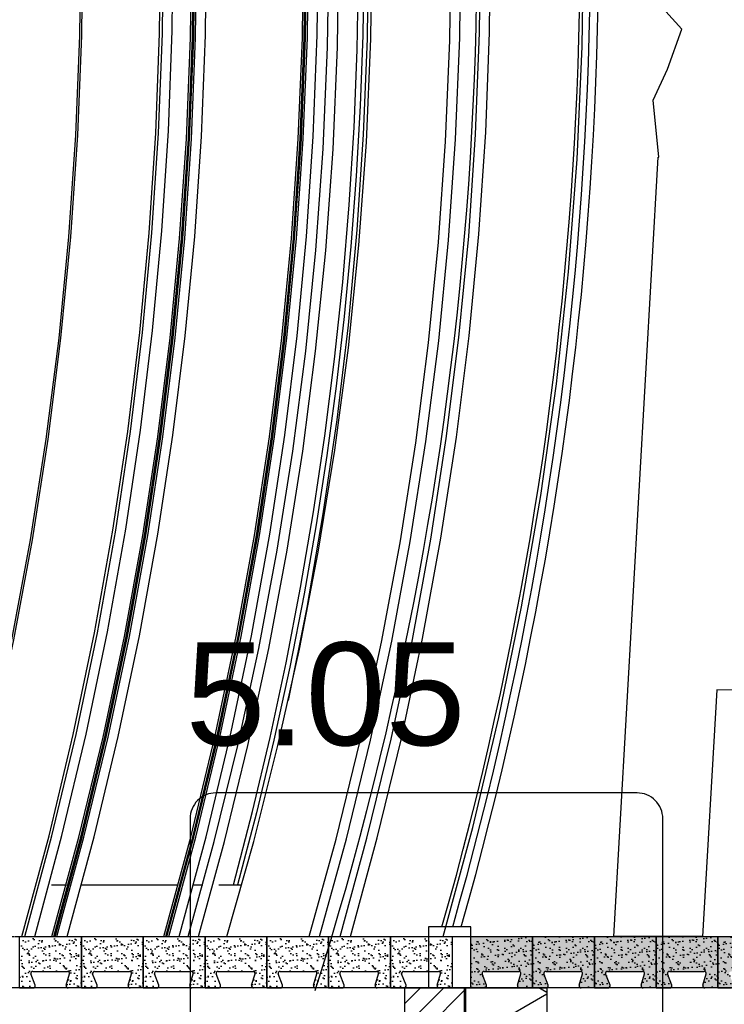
# Model space of a CAD drawing. Header units: metres. Extents: x 135527 to 1530300, y -118103 to -69281.
# Tile 40 of 89: x 148225 to 148909, y -91746 to -90790. Entities that reach past the tile are written whole.
import ezdxf
from ezdxf.enums import TextEntityAlignment as Align

# ---------------------------------------------------------------- set-up
doc = ezdxf.new("R2010")
doc.units = ezdxf.units.M
doc.header["$LTSCALE"] = 0.1
doc.header["$PDMODE"] = 35
for name, pattern in [('DASHDOT2', [12.7, 6.35, -3.175, 0, -3.175]), ('HIDDEN', [0.375, 0.25, -0.125]), ('HIDDEN2', [4.7625, 3.175, -1.5875])]:
    doc.linetypes.add(name, pattern=pattern)
doc.layers.get('DEFPOINTS').update_dxf_attribs({"color": 6})
for name, color, linetype in [('_01-STRAMIENEN', 8, 'DASHDOT2'), ('_02-SECTION', 2, 'Continuous'), ('_02-section-thick', 3, 'Continuous'), ('_02Constructie', 2, 'Continuous'), ('_03-PROJECTION', 1, 'Continuous'), ('_04-HIDDEN', 7, 'HIDDEN2'), ('_04-plafond', 252, 'HIDDEN2'), ('_05text100', 8, 'Continuous'), ('_05text50', 8, 'Continuous'), ('_06-DIMENSIONS', 7, 'Continuous'), ('_09-HATCH', 7, 'Continuous')]:
    doc.layers.add(name, color=color, linetype=linetype)
doc.layers.add('_07Mensen', color=8, linetype='Continuous', transparency=0.5)
doc.styles.add('NIOstandard', font='arial.ttf')
doc.dimstyles.new('NIO-50-KLEIN', dxfattribs={"dimtxt": 100, "dimasz": 10, "dimexe": 2, "dimexo": 5, "dimgap": 10, "dimtad": 1, "dimdec": 0, "dimzin": 0, "dimdsep": 46, "dimtxsty": 'NIOstandard', "dimblk1": 'MAATSTR', "dimblk2": 'MAATSTR', "dimsah": 1, "dimcen": 0, "dimdle": 1.5, "dimse1": 1, "dimse2": 1, "dimclrd": 7, "dimclre": 256, "dimclrt": 256, "dimazin": 0, "dimtfac": 1, "dimtdec": 0, "dimtofl": 0, "dimtmove": 1, "dimatfit": 2, "dimldrblk": 'MAATSTR', "dimfxl": 1, "dimtvp": 1, "dimtolj": 1, "dimtzin": 0, "dimarcsym": 0})

# ---------------------------------------------------------------- blocks, each defined once
blk = doc.blocks.new('*U225')
at = {"layer": '_04-HIDDEN', "color": 252, "ltscale": 10}
blk.add_circle((0, 2716.35), 4150, dxfattribs=at)
blk = doc.blocks.new('*U397')
at = {"layer": '_01-STRAMIENEN', "color": 253, "linetype": 'HIDDEN', "ltscale": 40}
blk.add_lwpolyline([(-9973.61, 2655), (1244.5, 2655)], dxfattribs=at)
blk = doc.blocks.new('luifel')
at = {"layer": '_02-section-thick'}
for centre, radius, start, end in [((-165.78, -4162.22), 4165.23, 48.94657, 90.78763), ((-170.85, -4182), 4175.48, 49.09146, 92.07252)]:
    blk.add_arc(centre, radius, start, end, dxfattribs=at)
at = {"layer": '_02Constructie'}
blk.add_arc((-113.96, -4041.93), 3933.54, 48.2099, 91.83162, dxfattribs=at)
blk = doc.blocks.new('*U279')
at = {"layer": '_09-HATCH', "ltscale": 10}
h = blk.add_hatch(dxfattribs=at)
h.set_pattern_fill('NET3', color=256, scale=25.2, style=0)
h.set_pattern_definition([(0, (-77102.8, 0), (0, 80.01), []), (60, (-77102.8, 0), (-69.29069, 40.005), []), (120, (-77102.8, 0), (-69.29069, -40.005), [])])
h.paths.add_polyline_path([(-15967.84, 0), (-15695.84, 0), (-15695.84, 80), (-15967.84, 80)])
at = {"layer": '_02-SECTION', "color": 1}
blk.add_lwpolyline([(-15967.84, 0), (-15695.84, 0), (-15695.84, 80), (-15967.84, 80)], close=True, dxfattribs=at)
blk = doc.blocks.new('*U410')
at = {"layer": '_05text50', "color": 4}
blk.add_lwpolyline([(25, -589.92), (433.96, -589.92, 0.414214), (458.96, -564.92), (458.96, -25, 0.414214), (433.96, 0), (25, 0, 0.414214), (0, -25), (0, -564.92, 0.414214)], format="xyb", close=True, dxfattribs=at)
at = {"layer": '_05text50', "style": 'NIOstandard'}
blk.add_attdef('DET', text='', height=100, dxfattribs=at).set_placement((131.51, 16.26), align=Align.BOTTOM_CENTER)
blk = doc.blocks.new('MAATSTR')
at = {"linetype": 'Continuous'}
for p, q in [((0, 5), (0, -5)), ((-4.167, 0), (4.167, 0))]:
    blk.add_line(p, q, dxfattribs=at)
at = {"linetype": 'Continuous', "const_width": 1.5}
blk.add_lwpolyline([(-0.75, 0, 1), (0.75, 0, 1)], format="xyb", close=True, dxfattribs=at)
blk = doc.blocks.new('*D356')
at = {"layer": '_06-DIMENSIONS', "color": 7, "lineweight": -2, "transparency": 16777216}
for p, q in [((149684.95, -91351.69), (149285.39, -91351.69)), ((149806.49, -91605.96), (149684.95, -91351.69))]:
    blk.add_line(p, q, dxfattribs=at)
blk.add_arc((149899.83, -91680.21), 119.27, 107.80521, 175.19479, dxfattribs=at)
at = {"layer": 'DEFPOINTS', "color": 0, "transparency": 16777216}
for p in [(149672.08, -90693.7), (149792.33, -91628.54), (140462.92, -91680.21), (151681.03, -91680.21), (149914.12, -91742.12)]:
    blk.add_point(p, dxfattribs=at)
at = {"layer": '_06-DIMENSIONS', "color": 7, "lineweight": -2, "transparency": 16777216, "xscale": 10, "yscale": 10, "zscale": 10}
for p, rotation in [((149873, -91563.99), 15.40260602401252), ((149780.56, -91680.21), 267.5973939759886)]:
    blk.add_blockref('MAATSTR', p, dxfattribs=dict(at, rotation=rotation))
at = {"layer": '_06-DIMENSIONS', "transparency": 16777216, "insert": (149480.17, -91290.63), "char_height": 100, "attachment_point": 5, "style": 'NIOstandard'}
blk.add_mtext('\\A1;77.00°', dxfattribs=at)
blk = doc.blocks.new('aanzichtAA')
at = {"layer": '_03-PROJECTION', "color": 254}
for points in [[(6230.56, 3455.16), (6256.91, 3550.46), (6280.5, 3646.48), (6301.33, 3743.14), (6319.36, 3840.36), (6334.61, 3938.16), (6347.04, 4036.35), (6356.65, 4134.86), (6363.42, 4233.61), (6367.29, 4330.27), (6368.45, 4427.01), (6366.89, 4523.74), (6362.62, 4620.39), (6355.48, 4718.63), (6345.54, 4816.62), (6332.8, 4914.29), (6317.27, 5011.55), (6298.88, 5108.74), (6277.7, 5205.35), (6253.75, 5301.32), (6227.05, 5396.56)], [(6232.38, 3455.16), (6258.73, 3550.46), (6282.32, 3646.48), (6303.15, 3743.14), (6321.18, 3840.36), (6336.43, 3938.16), (6348.86, 4036.35), (6358.47, 4134.86), (6365.24, 4233.61), (6369.11, 4330.27), (6370.27, 4427.01), (6368.72, 4523.74), (6364.44, 4620.39), (6357.31, 4718.63), (6347.36, 4816.62), (6334.62, 4914.29), (6319.09, 5011.55), (6300.7, 5108.74), (6279.52, 5205.35), (6255.57, 5301.32), (6228.87, 5396.56)], [(6311.04, 3455.16), (6337.36, 3552.8), (6360.85, 3651.15), (6381.51, 3750.14), (6399.31, 3849.69), (6413.69, 3945.62), (6425.42, 4041.9), (6434.5, 4138.48), (6440.92, 4235.27), (6444.67, 4332.32), (6445.74, 4429.44), (6444.14, 4526.55), (6439.87, 4623.58), (6432.81, 4721.65), (6423.03, 4819.48), (6410.51, 4917), (6395.28, 5014.13), (6377.61, 5109.45), (6357.32, 5204.25), (6334.42, 5298.45), (6308.93, 5391.99)], [(6313.77, 3455.16), (6340.09, 3552.8), (6363.58, 3651.15), (6384.24, 3750.14), (6402.04, 3849.69), (6416.42, 3945.62), (6428.16, 4041.9), (6437.24, 4138.48), (6443.65, 4235.27), (6447.4, 4332.32), (6448.48, 4429.44), (6446.88, 4526.55), (6442.6, 4623.58), (6435.55, 4721.65), (6425.76, 4819.48), (6413.25, 4917), (6398.01, 5014.13), (6380.34, 5109.45), (6360.05, 5204.25), (6337.15, 5298.45), (6311.66, 5391.99)], [(6323.61, 3455.16), (6349.92, 3553.09), (6373.4, 3651.74), (6394.03, 3751.02), (6411.81, 3850.85), (6426.15, 3947.06), (6437.84, 4043.62), (6446.87, 4140.47), (6453.23, 4237.54), (6456.91, 4334.86), (6457.91, 4432.25), (6456.23, 4529.63), (6451.87, 4626.92), (6444.72, 4725.26), (6434.82, 4823.35), (6422.2, 4921.13), (6406.85, 5018.53), (6389.05, 5114.09), (6368.63, 5209.14), (6345.59, 5303.58), (6319.96, 5397.35)], [(6340.2, 3455.16), (6366.39, 3551.56), (6389.82, 3648.67), (6410.46, 3746.4), (6428.3, 3844.69), (6442.92, 3940.52), (6454.88, 4036.72), (6464.16, 4133.21), (6470.77, 4229.93), (6474.73, 4328.11), (6475.92, 4426.37), (6474.36, 4524.62), (6470.04, 4622.78), (6462.9, 4721.49), (6452.97, 4819.95), (6440.26, 4918.09), (6424.78, 5015.84), (6406.52, 5113.15), (6385.51, 5209.91), (6361.77, 5306.03), (6335.32, 5401.44)], [(6342.02, 3455.16), (6368.22, 3551.56), (6391.65, 3648.67), (6412.29, 3746.4), (6430.13, 3844.69), (6444.75, 3940.52), (6456.7, 4036.72), (6465.99, 4133.21), (6472.6, 4229.93), (6476.55, 4328.11), (6477.75, 4426.37), (6476.19, 4524.62), (6471.87, 4622.78), (6464.73, 4721.49), (6454.8, 4819.95), (6442.09, 4918.09), (6426.6, 5015.84), (6408.35, 5113.15), (6387.34, 5209.91), (6363.6, 5306.03), (6337.15, 5401.44)], [(6343.24, 3455.16), (6369.44, 3551.56), (6392.87, 3648.67), (6413.51, 3746.4), (6431.35, 3844.69), (6445.97, 3940.52), (6457.92, 4036.72), (6467.21, 4133.21), (6473.82, 4229.93), (6477.77, 4328.11), (6478.97, 4426.37), (6477.41, 4524.62), (6473.09, 4622.78), (6465.95, 4721.49), (6456.02, 4819.95), (6443.31, 4918.09), (6427.82, 5015.84), (6409.57, 5113.15), (6388.56, 5209.91), (6364.82, 5306.03), (6338.37, 5401.44)], [(6345.07, 3455.16), (6371.27, 3551.56), (6394.69, 3648.67), (6415.34, 3746.4), (6433.18, 3844.69), (6447.79, 3940.52), (6459.75, 4036.72), (6469.04, 4133.21), (6475.64, 4229.93), (6479.6, 4328.11), (6480.8, 4426.37), (6479.24, 4524.62), (6474.92, 4622.78), (6467.78, 4721.49), (6457.85, 4819.95), (6445.14, 4918.09), (6429.65, 5015.84), (6411.39, 5113.15), (6390.39, 5209.91), (6366.65, 5306.03), (6340.19, 5401.44)], [(6355, 3455.16), (6381.19, 3551.85), (6404.6, 3649.24), (6425.22, 3747.27), (6443.03, 3845.84), (6457.62, 3941.95), (6469.53, 4038.42), (6478.77, 4135.19), (6485.31, 4232.18), (6489.21, 4330.63), (6490.33, 4429.16), (6488.68, 4527.68), (6484.27, 4626.12), (6477.04, 4725.09), (6467, 4823.82), (6454.17, 4922.22), (6438.57, 5020.23), (6420.19, 5117.79), (6399.04, 5214.8), (6375.16, 5311.17), (6348.56, 5406.82)], [(6448.78, 3455.16), (6474.98, 3551.56), (6498.41, 3648.67), (6519.05, 3746.4), (6536.89, 3844.69), (6551.51, 3940.52), (6563.46, 4036.72), (6572.75, 4133.21), (6579.36, 4229.93), (6583.32, 4328.11), (6584.51, 4426.37), (6582.95, 4524.62), (6578.63, 4622.78), (6571.49, 4721.49), (6561.56, 4819.95), (6548.85, 4918.09), (6533.36, 5015.84), (6515.11, 5113.15), (6494.1, 5209.91), (6470.36, 5306.03), (6443.91, 5401.44)], [(6450.61, 3455.16), (6476.81, 3551.56), (6500.24, 3648.67), (6520.88, 3746.4), (6538.72, 3844.69), (6553.34, 3940.52), (6565.29, 4036.72), (6574.58, 4133.21), (6581.19, 4229.93), (6585.14, 4328.11), (6586.34, 4426.37), (6584.78, 4524.62), (6580.46, 4622.78), (6573.32, 4721.49), (6563.39, 4819.95), (6550.68, 4918.09), (6535.19, 5015.84), (6516.94, 5113.15), (6495.93, 5209.91), (6472.19, 5306.03), (6445.74, 5401.44)], [(6451.83, 3455.16), (6478.03, 3551.56), (6501.45, 3648.67), (6522.1, 3746.4), (6539.94, 3844.69), (6554.55, 3940.52), (6566.51, 4036.72), (6575.8, 4133.21), (6582.4, 4229.93), (6586.36, 4328.11), (6587.56, 4426.37), (6586, 4524.62), (6581.68, 4622.78), (6574.54, 4721.49), (6564.61, 4819.95), (6551.9, 4918.09), (6536.41, 5015.84), (6518.15, 5113.15), (6497.15, 5209.91), (6473.41, 5306.03), (6446.95, 5401.44)], [(6453.66, 3455.16), (6479.85, 3551.56), (6503.28, 3648.67), (6523.92, 3746.4), (6541.76, 3844.69), (6556.38, 3940.52), (6568.34, 4036.72), (6577.62, 4133.21), (6584.23, 4229.93), (6588.19, 4328.11), (6589.39, 4426.37), (6587.83, 4524.62), (6583.5, 4622.78), (6576.36, 4721.49), (6566.44, 4819.95), (6553.72, 4918.09), (6538.24, 5015.84), (6519.98, 5113.15), (6498.98, 5209.91), (6475.24, 5306.03), (6448.78, 5401.44)], [(6463.58, 3455.16), (6489.78, 3551.85), (6513.19, 3649.24), (6533.81, 3747.27), (6551.62, 3845.84), (6566.21, 3941.95), (6578.12, 4038.42), (6587.35, 4135.19), (6593.9, 4232.18), (6597.79, 4330.63), (6598.92, 4429.16), (6597.27, 4527.68), (6592.86, 4626.12), (6585.62, 4725.09), (6575.59, 4823.82), (6562.76, 4922.22), (6547.16, 5020.23), (6528.77, 5117.79), (6507.63, 5214.8), (6483.75, 5311.17), (6457.15, 5406.82)], [(6472.46, 3455.16), (6497.72, 3547.2), (6520.58, 3640.46), (6540.95, 3734.84), (6558.77, 3830.25), (6573.99, 3926.59), (6586.54, 4023.75), (6596.38, 4121.63), (6603.46, 4220.12), (6607.75, 4319.08), (6609.22, 4418.42), (6607.83, 4518.01), (6603.57, 4617.72), (6596.44, 4717.43), (6586.42, 4817.02), (6573.53, 4916.36), (6557.76, 5015.33), (6539.15, 5113.8), (6517.71, 5211.66), (6493.48, 5308.77), (6466.49, 5405.03)], [(6482.46, 3455.16), (6507.65, 3547.21), (6530.44, 3640.47), (6550.75, 3734.84), (6568.52, 3830.24), (6583.69, 3926.56), (6596.2, 4023.7), (6606.01, 4121.55), (6613.08, 4220), (6617.36, 4318.94), (6618.82, 4418.24), (6617.45, 4517.79), (6613.21, 4617.46), (6606.11, 4717.13), (6596.13, 4816.68), (6583.29, 4915.99), (6567.59, 5014.93), (6549.04, 5113.37), (6527.68, 5211.2), (6503.54, 5308.29), (6476.65, 5404.53)], [(6509.93, 3455.16), (6536.09, 3547.5), (6559.61, 3640.55), (6580.48, 3734.23), (6598.67, 3828.47), (6614.8, 3927.47), (6627.98, 4026.9), (6638.2, 4126.69), (6645.45, 4226.73), (6649.7, 4326.93), (6650.98, 4427.21), (6649.27, 4527.48), (6644.58, 4627.65), (6637.06, 4725.92), (6626.67, 4823.92), (6613.42, 4921.58), (6597.32, 5018.81), (6578.45, 5115.21), (6556.78, 5211.02), (6532.33, 5306.16), (6505.13, 5400.55)], [(6589.93, 3455.16), (6616.05, 3549.78), (6639.48, 3645.1), (6660.18, 3741.05), (6678.15, 3837.55), (6693.35, 3934.5), (6705.79, 4031.84), (6715.45, 4129.49), (6722.33, 4227.38), (6726.42, 4325.41), (6727.71, 4423.51), (6726.21, 4521.61), (6721.92, 4619.63), (6714.65, 4719.63), (6704.48, 4819.37), (6691.41, 4918.78), (6675.45, 5017.76), (6657.37, 5112.6), (6636.64, 5206.89), (6613.28, 5300.56), (6587.31, 5393.55)], [(6599.93, 3455.16), (6626.05, 3550.06), (6649.46, 3645.67), (6670.15, 3741.91), (6688.08, 3838.69), (6703.25, 3935.92), (6715.65, 4033.54), (6725.26, 4131.47), (6732.08, 4229.64), (6736.09, 4327.95), (6737.31, 4426.32), (6735.73, 4524.7), (6731.34, 4622.98), (6724.25, 4720.11), (6714.42, 4816.99), (6701.87, 4913.56), (6686.6, 5009.73), (6668.11, 5107.98), (6646.79, 5205.65), (6622.66, 5302.67), (6595.73, 5398.94)], [(6619.93, 3455.16), (6646.04, 3550.63), (6669.43, 3646.81), (6690.08, 3743.61), (6707.96, 3840.96), (6723.05, 3938.76), (6735.36, 4036.94), (6744.86, 4135.43), (6751.56, 4234.16), (6755.44, 4333.01), (6756.51, 4431.94), (6754.75, 4530.86), (6750.19, 4629.69), (6742.9, 4727.34), (6732.86, 4824.74), (6720.08, 4921.82), (6704.57, 5018.51), (6686.72, 5112.87), (6666.27, 5206.7), (6643.24, 5299.93), (6617.64, 5392.48)], [(6629.93, 3455.16), (6656.04, 3550.92), (6679.42, 3647.38), (6700.04, 3744.46), (6717.89, 3842.1), (6732.95, 3940.17), (6745.21, 4038.64), (6754.66, 4137.41), (6761.3, 4236.42), (6765.06, 4333.3), (6766.12, 4430.24), (6764.48, 4527.18), (6760.15, 4624.03), (6753.09, 4721.04), (6743.33, 4817.81), (6730.88, 4914.27), (6715.74, 5010.34), (6697.48, 5108.13), (6676.44, 5205.37), (6652.64, 5301.96), (6626.09, 5397.84)], [(6719.89, 3455.16), (6748.68, 3561.04), (6774.11, 3667.77), (6796.16, 3775.25), (6814.81, 3883.38), (6830.02, 3991.88), (6841.8, 4100.81), (6850.15, 4210.05), (6855.04, 4319.51), (6856.48, 4429.24), (6854.45, 4538.96), (6848.96, 4648.57), (6840, 4757.94), (6827.62, 4866.86), (6811.8, 4975.31), (6792.58, 5083.21), (6769.96, 5190.48), (6743.97, 5296.99), (6714.63, 5402.63)], [(6516.4, 3505.16), (6534.91, 3576.49), (6551.97, 3648.45), (6567.55, 3720.97), (6581.63, 3794.04), (6594.19, 3867.59), (6605.21, 3941.57), (6614.66, 4015.95), (6622.53, 4090.67), (6628.8, 4165.68), (6633.47, 4240.93), (6636.51, 4316.37), (6637.93, 4391.95)], [(6642.96, 4397.69), (6641.88, 4330.49), (6639.44, 4262.04), (6635.65, 4193.66), (6630.52, 4125.37), (6624.04, 4057.19), (6616.28, 3989.63), (6607.2, 3922.22), (6596.8, 3855.01), (6585.09, 3788.01), (6571.15, 3716.81), (6555.73, 3645.91), (6538.83, 3575.35), (6520.47, 3505.16)], [(6569.73, 3684.42), (6587.84, 3774.67), (6603.61, 3865.59), (6617.01, 3957.09), (6628.01, 4049.06), (6636.59, 4141.43), (6642.73, 4234.08), (6646.43, 4326.94), (6647.66, 4419.88), (6646.43, 4512.83), (6642.74, 4605.68), (6636.59, 4698.34), (6628.01, 4790.71), (6617.01, 4882.68), (6603.61, 4974.18), (6587.84, 5065.1), (6569.73, 5155.35)], [(6339.63, 3505.16), (6354.15, 3505.16)], [(6368.91, 3505.16), (6462.74, 3505.16)], [(6477.5, 3505.16), (6486.52, 3505.16)], [(6502.28, 3505.16), (6524.44, 3505.16)], [(6509.93, 3455.16), (6589.93, 3455.16)], [(6589.93, 3455.16), (6599.93, 3455.16)], [(6599.93, 3455.16), (6609.93, 3455.16)], [(6609.93, 3455.16), (6619.93, 3455.16)], [(6619.93, 3455.16), (6629.93, 3455.16)], [(6629.93, 3455.16), (6689.93, 3455.16)], [(6689.93, 3455.16), (6699.93, 3455.16)], [(6699.93, 3455.16), (6719.93, 3455.16)], [(6719.93, 3455.16), (6729.93, 3455.16)], [(6729.93, 3455.16), (8006.12, 3455.16)]]:
    blk.add_lwpolyline(points, dxfattribs=at)
blk = doc.blocks.new('*U400')
at = {"layer": '_03-PROJECTION'}
blk.add_lwpolyline([(-1391.1, 126.84), (-1452.49, 106.47), (-1452.49, 0), (872.1, 0), (872.1, 106.47), (810.71, 126.84), (810.71, 163), (-1391.1, 163)], close=True, dxfattribs=at)
blk = doc.blocks.new('*U416')
at = {"layer": '_03-PROJECTION'}
h = blk.add_hatch(dxfattribs=at)
h.set_pattern_fill('AR-SAND', color=1, scale=0.2)
h.set_pattern_definition([(37.5, (2400, 0), (-0.32, 9.7883), [0, -7.7216, 0, -8.636, 0, -8.255]), (7.5, (2400, 0), (8.9905, 14.3365), [0, -4.1656, 0, -6.9596, 0, -2.667]), (327.5, (2393.752, 0), (15.81985, 0.0287), [0, -2.54, 0, -9.144, 0, -11.938]), (317.5, (2393.752, 0), (15.2711, 4.4586), [0, -1.27, 0, -5.9944, 0, -6.858])])
h.paths.add_polyline_path([(2446.6, 16, -0.487928), (2448.54, 13.51), (2445.28, 2.49, 0.487928), (2447.22, 0), (2460, 0), (2460, 50), (2400, 50), (2400, 0), (2413.22, 0, 0.487928), (2415.16, 2.49), (2410.9, 13.51, -0.487928), (2412.84, 16)])
h = blk.add_hatch(dxfattribs=at)
h.set_pattern_fill('AR-SAND', color=1, scale=0.2)
h.set_pattern_definition([(37.5, (2460, 0), (-0.32, 9.7883), [0, -7.7216, 0, -8.636, 0, -8.255]), (7.5, (2460, 0), (8.9905, 14.3365), [0, -4.1656, 0, -6.9596, 0, -2.667]), (327.5, (2453.752, 0), (15.81985, 0.0287), [0, -2.54, 0, -9.144, 0, -11.938]), (317.5, (2453.752, 0), (15.2711, 4.4586), [0, -1.27, 0, -5.9944, 0, -6.858])])
h.paths.add_polyline_path([(2506.6, 16, -0.487928), (2508.54, 13.51), (2505.28, 2.49, 0.487928), (2507.22, 0), (2520, 0), (2520, 50), (2460, 50), (2460, 0), (2473.22, 0, 0.487928), (2475.16, 2.49), (2470.9, 13.51, -0.487928), (2472.84, 16)])
h = blk.add_hatch(dxfattribs=at)
h.set_pattern_fill('AR-SAND', color=1, scale=0.2)
h.set_pattern_definition([(37.5, (2520, 0), (-0.32, 9.7883), [0, -7.7216, 0, -8.636, 0, -8.255]), (7.5, (2520, 0), (8.9905, 14.3365), [0, -4.1656, 0, -6.9596, 0, -2.667]), (327.5, (2513.752, 0), (15.81985, 0.0287), [0, -2.54, 0, -9.144, 0, -11.938]), (317.5, (2513.752, 0), (15.2711, 4.4586), [0, -1.27, 0, -5.9944, 0, -6.858])])
h.paths.add_polyline_path([(2566.6, 16, -0.487928), (2568.54, 13.51), (2565.28, 2.49, 0.487928), (2567.22, 0), (2580, 0), (2580, 50), (2520, 50), (2520, 0), (2533.22, 0, 0.487928), (2535.16, 2.49), (2530.9, 13.51, -0.487928), (2532.84, 16)])
h = blk.add_hatch(dxfattribs=at)
h.set_pattern_fill('AR-SAND', color=1, scale=0.2)
h.set_pattern_definition([(37.5, (2580, 0), (-0.32, 9.7883), [0, -7.7216, 0, -8.636, 0, -8.255]), (7.5, (2580, 0), (8.9905, 14.3365), [0, -4.1656, 0, -6.9596, 0, -2.667]), (327.5, (2573.752, 0), (15.81985, 0.0287), [0, -2.54, 0, -9.144, 0, -11.938]), (317.5, (2573.752, 0), (15.2711, 4.4586), [0, -1.27, 0, -5.9944, 0, -6.858])])
h.paths.add_polyline_path([(2626.6, 16, -0.487928), (2628.54, 13.51), (2625.28, 2.49, 0.487928), (2627.22, 0), (2640, 0), (2640, 50), (2580, 50), (2580, 0), (2593.22, 0, 0.487928), (2595.16, 2.49), (2590.9, 13.51, -0.487928), (2592.84, 16)])
h = blk.add_hatch(dxfattribs=at)
h.set_pattern_fill('AR-SAND', color=1, scale=0.2)
h.set_pattern_definition([(37.5, (2640, 0), (-0.32, 9.7883), [0, -7.7216, 0, -8.636, 0, -8.255]), (7.5, (2640, 0), (8.9905, 14.3365), [0, -4.1656, 0, -6.9596, 0, -2.667]), (327.5, (2633.752, 0), (15.81985, 0.0287), [0, -2.54, 0, -9.144, 0, -11.938]), (317.5, (2633.752, 0), (15.2711, 4.4586), [0, -1.27, 0, -5.9944, 0, -6.858])])
h.paths.add_polyline_path([(2686.6, 16, -0.487928), (2688.54, 13.51), (2685.28, 2.49, 0.487928), (2687.22, 0), (2700, 0), (2700, 50), (2640, 50), (2640, 0), (2653.22, 0, 0.487928), (2655.16, 2.49), (2650.9, 13.51, -0.487928), (2652.84, 16)])
h = blk.add_hatch(dxfattribs=at)
h.set_pattern_fill('AR-SAND', color=1, scale=0.2)
h.set_pattern_definition([(37.5, (2700, 0), (-0.32, 9.7883), [0, -7.7216, 0, -8.636, 0, -8.255]), (7.5, (2700, 0), (8.9905, 14.3365), [0, -4.1656, 0, -6.9596, 0, -2.667]), (327.5, (2693.752, 0), (15.81985, 0.0287), [0, -2.54, 0, -9.144, 0, -11.938]), (317.5, (2693.752, 0), (15.2711, 4.4586), [0, -1.27, 0, -5.9944, 0, -6.858])])
h.paths.add_polyline_path([(2746.6, 16, -0.487928), (2748.54, 13.51), (2745.28, 2.49, 0.487928), (2747.22, 0), (2760, 0), (2760, 50), (2700, 50), (2700, 0), (2713.22, 0, 0.487928), (2715.16, 2.49), (2710.9, 13.51, -0.487928), (2712.84, 16)])
h = blk.add_hatch(dxfattribs=at)
h.set_pattern_fill('AR-SAND', color=1, scale=0.2)
h.set_pattern_definition([(37.5, (2760, 0), (-0.32, 9.7883), [0, -7.7216, 0, -8.636, 0, -8.255]), (7.5, (2760, 0), (8.9905, 14.3365), [0, -4.1656, 0, -6.9596, 0, -2.667]), (327.5, (2753.752, 0), (15.81985, 0.0287), [0, -2.54, 0, -9.144, 0, -11.938]), (317.5, (2753.752, 0), (15.2711, 4.4586), [0, -1.27, 0, -5.9944, 0, -6.858])])
h.paths.add_polyline_path([(2806.6, 16, -0.487928), (2808.54, 13.51), (2805.28, 2.49, 0.487928), (2807.22, 0), (2820, 0), (2820, 50), (2760, 50), (2760, 0), (2773.22, 0, 0.487928), (2775.16, 2.49), (2770.9, 13.51, -0.487928), (2772.84, 16)])
at = {"layer": '_02Constructie'}
for p, q in [((2415.16, 2.49), (2410.9, 13.51)), ((2412.84, 16), (2446.6, 16)), ((2445.28, 2.49), (2448.54, 13.51)), ((2475.16, 2.49), (2470.9, 13.51)), ((2472.84, 16), (2506.6, 16)), ((2505.28, 2.49), (2508.54, 13.51)), ((2535.16, 2.49), (2530.9, 13.51)), ((2532.84, 16), (2566.6, 16)), ((2565.28, 2.49), (2568.54, 13.51)), ((2595.16, 2.49), (2590.9, 13.51)), ((2592.84, 16), (2626.6, 16)), ((2625.28, 2.49), (2628.54, 13.51)), ((2655.16, 2.49), (2650.9, 13.51)), ((2652.84, 16), (2686.6, 16)), ((2685.28, 2.49), (2688.54, 13.51)), ((2715.16, 2.49), (2710.9, 13.51)), ((2712.84, 16), (2746.6, 16)), ((2745.28, 2.49), (2748.54, 13.51)), ((2775.16, 2.49), (2770.9, 13.51)), ((2772.84, 16), (2806.6, 16)), ((2805.28, 2.49), (2808.54, 13.51)), ((2400, 0), (2413.22, 0)), ((2460, 0), (2447.22, 0)), ((2460, 0), (2473.22, 0)), ((2520, 0), (2507.22, 0)), ((2520, 0), (2533.22, 0)), ((2580, 0), (2567.22, 0)), ((2580, 0), (2593.22, 0)), ((2640, 0), (2627.22, 0)), ((2640, 0), (2653.22, 0)), ((2700, 0), (2687.22, 0)), ((2700, 0), (2713.22, 0)), ((2760, 0), (2747.22, 0)), ((2760, 0), (2773.22, 0)), ((2820, 0), (2807.22, 0))]:
    blk.add_line(p, q, dxfattribs=at)
for centre, start, end in [((2412.84, 14), 90, 194.03624), ((2446.6, 14), 345.96376, 90), ((2472.84, 14), 90, 194.03624), ((2506.6, 14), 345.96376, 90), ((2532.84, 14), 90, 194.03624), ((2566.6, 14), 345.96376, 90), ((2592.84, 14), 90, 194.03624), ((2626.6, 14), 345.96376, 90), ((2652.84, 14), 90, 194.03624), ((2686.6, 14), 345.96376, 90), ((2712.84, 14), 90, 194.03624), ((2746.6, 14), 345.96376, 90), ((2772.84, 14), 90, 194.03624), ((2806.6, 14), 345.96376, 90), ((2413.22, 2), 270, 14.03624), ((2447.22, 2), 165.96376, 270), ((2473.22, 2), 270, 14.03624), ((2507.22, 2), 165.96376, 270), ((2533.22, 2), 270, 14.03624), ((2567.22, 2), 165.96376, 270), ((2593.22, 2), 270, 14.03624), ((2627.22, 2), 165.96376, 270), ((2653.22, 2), 270, 14.03624), ((2687.22, 2), 165.96376, 270), ((2713.22, 2), 270, 14.03624), ((2747.22, 2), 165.96376, 270), ((2773.22, 2), 270, 14.03624), ((2807.22, 2), 165.96376, 270)]:
    blk.add_arc(centre, 2, start, end, dxfattribs=at)
at = {"layer": '_03-PROJECTION'}
for points in [[(2400, 50), (2460, 50)], [(2460, 50), (2520, 50)], [(2520, 50), (2580, 50)], [(2580, 50), (2640, 50)], [(2640, 50), (2700, 50)], [(2700, 50), (2760, 50)], [(2760, 50), (2820, 50)]]:
    blk.add_lwpolyline(points, dxfattribs=at)
at = {"layer": 'DEFPOINTS'}
for points in [[(2400, 0), (2400, 50), (2460, 50), (2460, 0)], [(2460, 0), (2460, 50), (2520, 50), (2520, 0)], [(2520, 0), (2520, 50), (2580, 50), (2580, 0)], [(2580, 0), (2580, 50), (2640, 50), (2640, 0)], [(2640, 0), (2640, 50), (2700, 50), (2700, 0)], [(2700, 0), (2700, 50), (2760, 50), (2760, 0)], [(2760, 0), (2760, 50), (2820, 50), (2820, 0)]]:
    blk.add_lwpolyline(points, dxfattribs=at)
blk = doc.blocks.new('*U419')
at = {"layer": '_03-PROJECTION'}
h = blk.add_hatch(dxfattribs=at)
h.set_pattern_fill('AR-SAND', color=1, scale=0.2)
h.paths.add_polyline_path([(46.6, 16, -0.487928), (48.54, 13.51), (45.28, 2.49, 0.487928), (47.22, 0), (60, 0), (60, 50), (0, 50), (0, 0), (13.22, 0, 0.566789), (14.98, 2.94), (11.08, 13.06, -0.566789), (12.84, 16)])
h = blk.add_hatch(color=253, dxfattribs=at)
h.dxf.hatch_style = 1
h.paths.add_polyline_path([(46.6, 16, -0.487928), (48.54, 13.51), (45.28, 2.49, 0.487928), (47.22, 0), (60, 0), (60, 50), (0, 50), (0, 0), (13.22, 0, 0.487928), (15.16, 2.49), (10.9, 13.51, -0.487928), (12.84, 16)])
h = blk.add_hatch(color=253, dxfattribs=at)
h.dxf.hatch_style = 1
h.paths.add_polyline_path([(106.6, 16, -0.487928), (108.54, 13.51), (105.28, 2.49, 0.487928), (107.22, 0), (120, 0), (120, 50), (60, 50), (60, 0), (73.22, 0, 0.487928), (75.16, 2.49), (70.9, 13.51, -0.487928), (72.84, 16)])
h = blk.add_hatch(dxfattribs=at)
h.set_pattern_fill('AR-SAND', color=1, scale=0.2)
h.set_pattern_definition([(37.5, (60, 0), (-0.32, 9.7883), [0, -7.7216, 0, -8.636, 0, -8.255]), (7.5, (60, 0), (8.9905, 14.3365), [0, -4.1656, 0, -6.9596, 0, -2.667]), (327.5, (53.752, 0), (15.81985, 0.0287), [0, -2.54, 0, -9.144, 0, -11.938]), (317.5, (53.752, 0), (15.2711, 4.4586), [0, -1.27, 0, -5.9944, 0, -6.858])])
h.paths.add_polyline_path([(106.6, 16, -0.487928), (108.54, 13.51), (105.28, 2.49, 0.487928), (107.22, 0), (120, 0), (120, 50), (60, 50), (60, 0), (73.22, 0, 0.487928), (75.16, 2.49), (70.9, 13.51, -0.487928), (72.84, 16)])
h = blk.add_hatch(color=253, dxfattribs=at)
h.dxf.hatch_style = 1
h.paths.add_polyline_path([(166.6, 16, -0.487928), (168.54, 13.51), (165.28, 2.49, 0.487928), (167.22, 0), (180, 0), (180, 50), (120, 50), (120, 0), (133.22, 0, 0.487928), (135.16, 2.49), (130.9, 13.51, -0.487928), (132.84, 16)])
h = blk.add_hatch(dxfattribs=at)
h.set_pattern_fill('AR-SAND', color=1, scale=0.2)
h.set_pattern_definition([(37.5, (120, 0), (-0.32, 9.7883), [0, -7.7216, 0, -8.636, 0, -8.255]), (7.5, (120, 0), (8.9905, 14.3365), [0, -4.1656, 0, -6.9596, 0, -2.667]), (327.5, (113.752, 0), (15.81985, 0.0287), [0, -2.54, 0, -9.144, 0, -11.938]), (317.5, (113.752, 0), (15.2711, 4.4586), [0, -1.27, 0, -5.9944, 0, -6.858])])
h.paths.add_polyline_path([(166.6, 16, -0.487928), (168.54, 13.51), (165.28, 2.49, 0.487928), (167.22, 0), (180, 0), (180, 50), (120, 50), (120, 0), (133.22, 0, 0.487928), (135.16, 2.49), (130.9, 13.51, -0.487928), (132.84, 16)])
h = blk.add_hatch(color=253, dxfattribs=at)
h.dxf.hatch_style = 1
h.paths.add_polyline_path([(226.6, 16, -0.487928), (228.54, 13.51), (225.28, 2.49, 0.487928), (227.22, 0), (240, 0), (240, 50), (180, 50), (180, 0), (193.22, 0, 0.487928), (195.16, 2.49), (190.9, 13.51, -0.487928), (192.84, 16)])
h = blk.add_hatch(dxfattribs=at)
h.set_pattern_fill('AR-SAND', color=1, scale=0.2)
h.set_pattern_definition([(37.5, (180, 0), (-0.32, 9.7883), [0, -7.7216, 0, -8.636, 0, -8.255]), (7.5, (180, 0), (8.9905, 14.3365), [0, -4.1656, 0, -6.9596, 0, -2.667]), (327.5, (173.752, 0), (15.81985, 0.0287), [0, -2.54, 0, -9.144, 0, -11.938]), (317.5, (173.752, 0), (15.2711, 4.4586), [0, -1.27, 0, -5.9944, 0, -6.858])])
h.paths.add_polyline_path([(226.6, 16, -0.487928), (228.54, 13.51), (225.28, 2.49, 0.487928), (227.22, 0), (240, 0), (240, 50), (180, 50), (180, 0), (193.22, 0, 0.487928), (195.16, 2.49), (190.9, 13.51, -0.487928), (192.84, 16)])
h = blk.add_hatch(color=253, dxfattribs=at)
h.dxf.hatch_style = 1
h.paths.add_polyline_path([(286.6, 16, -0.487928), (288.54, 13.51), (285.28, 2.49, 0.487928), (287.22, 0), (300, 0), (300, 50), (240, 50), (240, 0), (253.22, 0, 0.487928), (255.16, 2.49), (250.9, 13.51, -0.487928), (252.84, 16)])
h = blk.add_hatch(dxfattribs=at)
h.set_pattern_fill('AR-SAND', color=1, scale=0.2)
h.set_pattern_definition([(37.5, (240, 0), (-0.32, 9.7883), [0, -7.7216, 0, -8.636, 0, -8.255]), (7.5, (240, 0), (8.9905, 14.3365), [0, -4.1656, 0, -6.9596, 0, -2.667]), (327.5, (233.752, 0), (15.81985, 0.0287), [0, -2.54, 0, -9.144, 0, -11.938]), (317.5, (233.752, 0), (15.2711, 4.4586), [0, -1.27, 0, -5.9944, 0, -6.858])])
h.paths.add_polyline_path([(286.6, 16, -0.487928), (288.54, 13.51), (285.28, 2.49, 0.487928), (287.22, 0), (300, 0), (300, 50), (240, 50), (240, 0), (253.22, 0, 0.487928), (255.16, 2.49), (250.9, 13.51, -0.487928), (252.84, 16)])
at = {"layer": '_02Constructie'}
for p, q in [((15.16, 2.49), (10.9, 13.51)), ((12.84, 16), (46.6, 16)), ((45.28, 2.49), (48.54, 13.51)), ((75.16, 2.49), (70.9, 13.51)), ((72.84, 16), (106.6, 16)), ((105.28, 2.49), (108.54, 13.51)), ((135.16, 2.49), (130.9, 13.51)), ((132.84, 16), (166.6, 16)), ((165.28, 2.49), (168.54, 13.51)), ((195.16, 2.49), (190.9, 13.51)), ((192.84, 16), (226.6, 16)), ((225.28, 2.49), (228.54, 13.51)), ((0, 0), (13.22, 0)), ((60, 0), (47.22, 0)), ((60, 0), (73.22, 0)), ((120, 0), (107.22, 0)), ((120, 0), (133.22, 0)), ((180, 0), (167.22, 0)), ((180, 0), (193.22, 0)), ((240, 0), (227.22, 0)), ((240, 0), (253.22, 0))]:
    blk.add_line(p, q, dxfattribs=at)
for centre, start, end in [((12.84, 14), 90, 194.03624), ((46.6, 14), 345.96376, 90), ((72.84, 14), 90, 194.03624), ((106.6, 14), 345.96376, 90), ((132.84, 14), 90, 194.03624), ((166.6, 14), 345.96376, 90), ((192.84, 14), 90, 194.03624), ((226.6, 14), 345.96376, 90), ((13.22, 2), 270, 14.03624), ((47.22, 2), 165.96376, 270), ((73.22, 2), 270, 14.03624), ((107.22, 2), 165.96376, 270), ((133.22, 2), 270, 14.03624), ((167.22, 2), 165.96376, 270), ((193.22, 2), 270, 14.03624), ((227.22, 2), 165.96376, 270)]:
    blk.add_arc(centre, 2, start, end, dxfattribs=at)
at = {"layer": '_03-PROJECTION'}
for points in [[(0, 50), (60, 50)], [(60, 50), (120, 50)], [(120, 50), (180, 50)], [(180, 50), (240, 50)], [(240, 50), (300, 50)]]:
    blk.add_lwpolyline(points, dxfattribs=at)
at = {"layer": 'DEFPOINTS'}
for points in [[(0, 0), (0, 50), (60, 50), (60, 0)], [(60, 0), (60, 50), (120, 50), (120, 0)], [(120, 0), (120, 50), (180, 50), (180, 0)], [(180, 0), (180, 50), (240, 50), (240, 0)], [(240, 0), (240, 50), (300, 50), (300, 0)]]:
    blk.add_lwpolyline(points, dxfattribs=at)

msp = doc.modelspace()

# ---------------------------------------------------------------- hatches: boundary and pattern name
at = {"layer": '_03-PROJECTION'}
h = msp.add_hatch(dxfattribs=at)
h.set_pattern_fill('ANSI31', color=256, scale=5)
h.set_pattern_definition([(45, (3635.367, 55), (-11.2253202, 11.2253202), [])])
h.paths.add_polyline_path([(148657.33, -91875.21), (148599.33, -91875.21), (148599.33, -91730.21), (148657.33, -91730.21)])

# ---------------------------------------------------------------- linework, layer by layer
msp.add_lwpolyline([(148622.32, -91730.21), (148663.37, -91730.21), (148663.37, -91670.93), (148622.32, -91670.93)], close=True)
at = {"layer": '_02-SECTION'}
for radius, start, end in [(3500, 344.13214, 38.30153), (3492, 344.09483, 37.94425)]:
    msp.add_arc((145287.48, -90713.96), radius, start, end, dxfattribs=at)
at = {"layer": '_02Constructie'}
msp.add_lwpolyline([(148657.33, -91875.21), (148599.33, -91875.21), (148599.33, -91730.21), (148657.33, -91730.21)], close=True, dxfattribs=at)
at = {"layer": '_03-PROJECTION'}
for radius, start, end in [(3482, 344.04793, 37.94692), (3382, 342.4654, 37.97458)]:
    msp.add_arc((145287.48, -90713.96), radius, start, end, dxfattribs=at)
at = {"layer": '_07Mensen', "color": 253}
msp.add_lwpolyline([(149339.62, -91449.77), (148902.19, -91440.84), (148888.41, -91680.28), (148802.39, -91680.28), (148845.41, -90923.3), (148846.02, -90923.3), (148840.49, -90868.05), (148854.31, -90837.65), (148868.13, -90798.98), (148843.26, -90771.35), (148832.2, -90746.49), (148848.78, -90713.33), (148870.89, -90696.76), (148873.66, -90633.21), (148876.42, -90589.01), (148887.48, -90564.15), (148901.29, -90550.33), (148895.77, -90522.71), (148912.35, -90478.5)], dxfattribs=at)

# ---------------------------------------------------------------- block references
msp.add_blockref('aanzichtAA', (141916.53, -95135.37))
at = {"layer": '_02Constructie'}
for name, p in [('*U225', (145916.53, -94701.55)), ('*U397', (150436.53, -94335.21))]:
    msp.add_blockref(name, p, dxfattribs=at)
at = {"layer": '_03-PROJECTION', "rotation": 320.9146471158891}
msp.add_blockref('luifel', (148655.39, -88867.33), dxfattribs=at)
at = {"layer": '_03-PROJECTION'}
for name, p in [('*U416', (145825.33, -91730.21)), ('*U419', (148663.37, -91730.21)), ('*U400', (149067.02, -91893.21))]:
    msp.add_blockref(name, p, dxfattribs=at)
at = {"layer": '_04-plafond', "ltscale": 100, "xscale": -1, "rotation": 90}
msp.add_blockref('*U279', (148737.33, -107698.05), dxfattribs=at)
at = {"layer": '_05text100'}
msp.add_blockref('*U410', (148390.82, -91540.78), dxfattribs=at).add_auto_attribs({'DET': '5.05'})

# ---------------------------------------------------------------- dimensions: what is measured, and where the dimension line sits
at = {"layer": '_06-DIMENSIONS'}
dim = msp.add_angular_dim_2l(base=(149792.33, -91628.54), line1=((140462.92, -91680.21), (151681.03, -91680.21)), line2=((149672.08, -90693.7), (149914.12, -91742.12)), dimstyle='NIO-50-KLEIN', dxfattribs=at)
dim.commit()
dim.dimension.update_dxf_attribs({"geometry": '*D356', "text_midpoint": (149480.17, -91290.63), "dimtype": 162})

doc.saveas('drawing.dxf')
